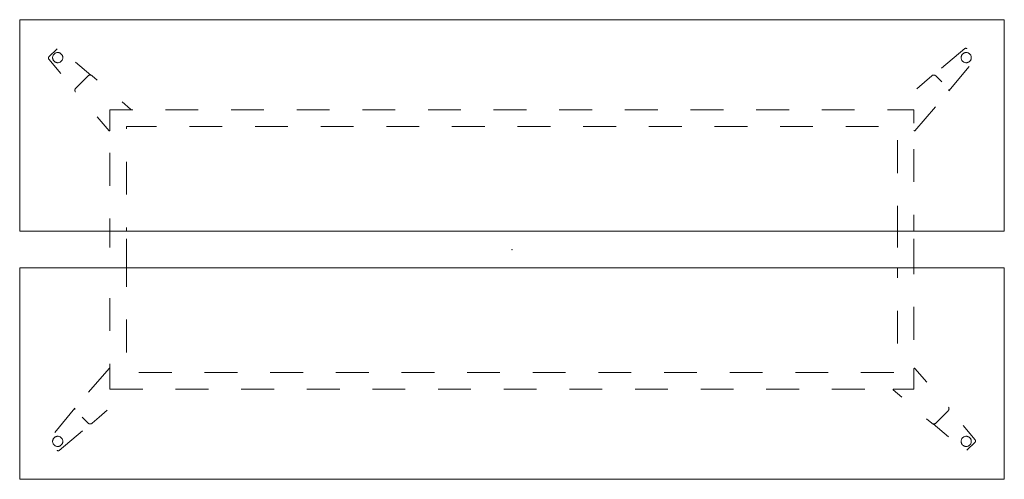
# Model space of a CAD drawing. Header units: metres. Extents: x 0 to 3, y -1.4 to 0.
import ezdxf

# ---------------------------------------------------------------- set-up
doc = ezdxf.new("R2010")
doc.units = ezdxf.units.M
doc.header["$MEASUREMENT"] = 0
doc.linetypes.add('VW-01 Short Dashed', pattern=[0.166624, 0.083312, -0.083312])
doc.layers.add('72_VITRA_INSERT', color=7, linetype='Continuous')
doc.layers.add('72_VITRA_JOYN2_D2_VITRA', color=7, linetype='Continuous', lineweight=5)
doc.layers.add('72_VITRA_JOYN2_D2_VITRA_UNDER', color=252, linetype='VW-01 Short Dashed', lineweight=5)
doc.layers.add('D2SNAP', color=1, linetype='Continuous', lineweight=18, true_color=0xff0000)

# ---------------------------------------------------------------- blocks, each defined once
blk = doc.blocks.new('72_VITRA_JOYN2_D2_JOYN_2_TOUCHDOWN_H110_300X140_GLIDES')
at = {"layer": '72_VITRA_JOYN2_D2_VITRA', "flags": 128}
for points in [[(-1.499997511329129, 0.0557527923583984), (1.499468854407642, 0.0557527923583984), (1.500222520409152, 0.6997850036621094), (-1.499997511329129, 0.6997850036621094)], [(-1.499997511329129, -0.0557527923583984), (1.499468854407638, -0.0557527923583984), (1.500222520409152, -0.6997850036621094), (-1.499997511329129, -0.6997850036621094)]]:
    blk.add_lwpolyline(points, close=True, dxfattribs=at)
at = {"layer": '72_VITRA_JOYN2_D2_VITRA_UNDER', "flags": 128}
for points in [[(-1.386187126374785, 0.6115540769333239), (-1.411104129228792, 0.5866370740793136, 0.3867434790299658), (-1.411422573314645, 0.5799161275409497), (-1.33151769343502, 0.4832405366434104, -0.2529423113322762), (-1.329071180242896, 0.4914417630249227), (-1.291662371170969, 0.5288505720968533, -0.2566041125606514), (-1.283340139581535, 0.5312709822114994), (-1.379439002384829, 0.611849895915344, 0.3887774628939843)], [(1.386187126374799, 0.6115540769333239, 0.3887774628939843), (1.379439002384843, 0.611849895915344), (1.283340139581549, 0.5312709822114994, -0.2566041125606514), (1.291662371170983, 0.5288505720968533), (1.32907118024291, 0.4914417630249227, -0.2529423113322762), (1.331517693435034, 0.4832405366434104), (1.411422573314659, 0.5799161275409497, 0.3867434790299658), (1.411104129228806, 0.5866370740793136), (1.386187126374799, 0.6115540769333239)], [(-1.399641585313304, 0.5845213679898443, 0.9999999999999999), (-1.368613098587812, 0.5845213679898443, 0.9999999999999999), (-1.399641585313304, 0.5845213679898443)], [(1.399641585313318, 0.5845213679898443, 0.9999999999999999), (1.368613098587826, 0.5845213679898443, 0.9999999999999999)], [(-1.224999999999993, 0.42500003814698), (-1.162971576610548, 0.42500003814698, 0.6948255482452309), (-1.161990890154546, 0.4276349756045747), (-1.241530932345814, 0.4963653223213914), (-1.257473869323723, 0.5102242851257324), (-1.27939388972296, 0.5292790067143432, 0.3939100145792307), (-1.291662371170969, 0.5288505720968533), (-1.329071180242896, 0.4914417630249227, 0.3939099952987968), (-1.329499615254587, 0.4791732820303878), (-1.310459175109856, 0.4572696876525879), (-1.296365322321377, 0.4415309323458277), (-1.227632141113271, 0.3619876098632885, 0.6937495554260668), (-1.224999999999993, 0.3629716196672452)], [(1.225000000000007, 0.3629716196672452, 0.6937495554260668), (1.227632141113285, 0.3619876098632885), (1.296365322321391, 0.4415309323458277), (1.31045917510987, 0.4572696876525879), (1.329499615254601, 0.4791732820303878, 0.3939099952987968), (1.32907118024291, 0.4914417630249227), (1.291662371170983, 0.5288505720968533, 0.3939100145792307), (1.279393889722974, 0.5292790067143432), (1.257473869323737, 0.5102242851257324), (1.241530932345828, 0.4963653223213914), (1.16199089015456, 0.4276349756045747, 0.6948255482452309), (1.162971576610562, 0.42500003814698), (1.225000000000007, 0.42500003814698)], [(-1.224999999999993, -0.3629715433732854, 0.6937495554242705), (-1.227632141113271, -0.3619875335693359), (-1.296365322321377, -0.4415308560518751), (-1.310459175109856, -0.4572696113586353), (-1.329499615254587, -0.4791732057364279, 0.3939099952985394), (-1.329071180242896, -0.4914416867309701), (-1.291662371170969, -0.5288504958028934, 0.393910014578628), (-1.27939388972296, -0.5292789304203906), (-1.257473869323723, -0.5102242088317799), (-1.241530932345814, -0.4963652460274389), (-1.161990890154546, -0.4276348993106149, 0.6948255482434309), (-1.162971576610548, -0.4249999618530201), (-1.224999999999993, -0.4249999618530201)], [(1.225000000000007, -0.4249999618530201), (1.162971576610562, -0.4249999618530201, 0.6948255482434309), (1.16199089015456, -0.4276348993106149), (1.241530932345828, -0.4963652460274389), (1.257473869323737, -0.5102242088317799), (1.279393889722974, -0.5292789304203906, 0.3939100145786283), (1.291662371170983, -0.5288504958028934), (1.32907118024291, -0.4914416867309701, 0.3939099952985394), (1.329499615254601, -0.4791732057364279), (1.31045917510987, -0.4572696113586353), (1.296365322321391, -0.4415308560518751), (1.227632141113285, -0.3619875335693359, 0.6937495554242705), (1.225000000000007, -0.3629715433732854)], [(-1.386187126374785, -0.6115540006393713, 0.3887774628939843), (-1.379439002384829, -0.6118498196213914), (-1.283340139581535, -0.5312709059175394, -0.2566041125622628), (-1.291662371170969, -0.5288504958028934), (-1.329071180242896, -0.4914416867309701, -0.252942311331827), (-1.33151769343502, -0.4832404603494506), (-1.411422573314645, -0.5799160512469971, 0.3867434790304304), (-1.411104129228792, -0.5866369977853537), (-1.386187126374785, -0.6115540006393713)], [(1.386187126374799, -0.6115540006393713), (1.411104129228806, -0.5866369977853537, 0.3867434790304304), (1.411422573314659, -0.5799160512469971), (1.331517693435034, -0.4832404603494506, -0.252942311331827), (1.32907118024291, -0.4914416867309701), (1.291662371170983, -0.5288504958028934, -0.2566041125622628), (1.283340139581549, -0.5312709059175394), (1.379439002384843, -0.6118498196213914, 0.3887774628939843)], [(-1.399641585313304, -0.5845212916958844, 0.9999999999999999), (-1.368613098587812, -0.5845212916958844, 0.9999999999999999)], [(1.399641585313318, -0.5845212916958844, 0.9999999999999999), (1.368613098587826, -0.5845212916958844, 0.9999999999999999), (1.399641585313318, -0.5845212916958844)]]:
    blk.add_lwpolyline(points, format="xyb", close=True, dxfattribs=at)
for points in [[(1.175000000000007, 0.0557527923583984), (1.225000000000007, 0.0557527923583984), (1.225000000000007, 0.42500003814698), (-1.224999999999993, 0.42500003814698), (-1.224999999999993, 0.0557527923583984), (-1.174999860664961, 0.0557527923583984), (-1.174999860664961, 0.3749999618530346), (1.175000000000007, 0.3749999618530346)], [(-1.174999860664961, 0.0557527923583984), (-1.224999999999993, 0.0557527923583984), (-1.224999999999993, -0.0557527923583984), (-1.174999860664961, -0.0557527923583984)], [(1.225000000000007, 0.0557527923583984), (1.175000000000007, 0.0557527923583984), (1.175000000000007, -0.0557527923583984), (1.225000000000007, -0.0557527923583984)], [(-1.224999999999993, -0.4249999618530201), (1.225000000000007, -0.4249999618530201), (1.225000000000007, -0.0557527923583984), (1.175000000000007, -0.0557527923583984), (1.175000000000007, -0.3749999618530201), (-1.174999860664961, -0.3749999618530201), (-1.174999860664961, -0.0557527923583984), (-1.224999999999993, -0.0557527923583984)]]:
    blk.add_lwpolyline(points, close=True, dxfattribs=at)
at = {"layer": 'D2SNAP', "linetype": 'Continuous', "lineweight": 5}
for p in [(0, 0), (7.105427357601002e-15, 0), (7.105427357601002e-15, 0), (7.105427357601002e-15, 0)]:
    blk.add_point(p, dxfattribs=at)
blk = doc.blocks.new('72vitra_joyn2246F5206B3A2D4109B42185B9955B2C1D')
blk.add_blockref('72_VITRA_JOYN2_D2_JOYN_2_TOUCHDOWN_H110_300X140_GLIDES', (1.5, -0.7000000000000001))
blk = doc.blocks.new('XCAD03DAD9AD7258BC0AAF0DC1C2F79D25A15E')
at = {"color": 7}
blk.add_blockref('72vitra_joyn2246F5206B3A2D4109B42185B9955B2C1D', (0, 0), dxfattribs=at)

msp = doc.modelspace()

# ---------------------------------------------------------------- block references
at = {"layer": '72_VITRA_INSERT'}
msp.add_blockref('XCAD03DAD9AD7258BC0AAF0DC1C2F79D25A15E', (0, 0), dxfattribs=at)

doc.saveas('drawing.dxf')
